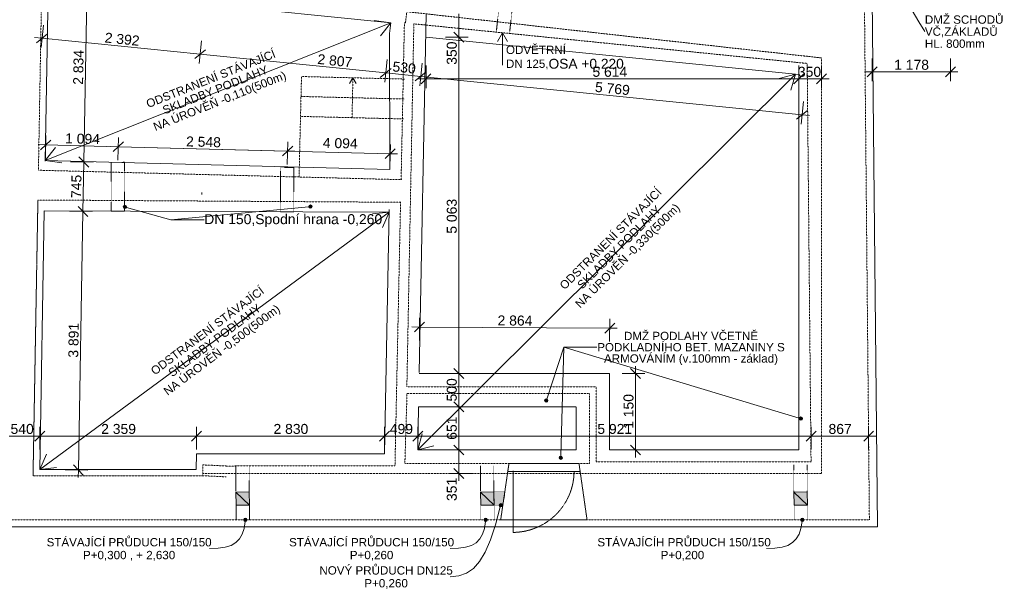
# Model space of a CAD drawing. Header units: millimetres. Extents: x -21760 to 4058, y -709 to 20030.
# Tile 2 of 5: x -13112 to 1709, y -709 to 7877. Entities that reach past the tile are written whole.
import ezdxf

# ---------------------------------------------------------------- set-up
doc = ezdxf.new("R2010")
doc.units = ezdxf.units.MM
doc.header["$MEASUREMENT"] = 0
for name, pattern in [('čárkovaná 3', [1.5, 1, -0.5]), ('Čárkovaná M', [4.5, 2.5, -2]), ('Čárkovaná S', [2.5, 1.5, -1])]:
    doc.linetypes.add(name, pattern=pattern)
for name, color, linetype in [('3._POHLED ZÁPADNÍ_2_0', 7, 'Continuous'), ('3._POHLED ZÁPADNÍ_2_2D prvky - obecné', 7, 'Continuous'), ('3._POHLED ZÁPADNÍ_2_Anotace - SP', 7, 'Continuous'), ('3._POHLED ZÁPADNÍ_2_Bourané_2D prvky - obecné', 7, 'Continuous'), ('3._POHLED ZÁPADNÍ_2_Bourané_Anotace - SP', 7, 'Continuous'), ('3._POHLED ZÁPADNÍ_2_Bourané_Konstrukce - nosné', 7, 'Continuous'), ('3._POHLED ZÁPADNÍ_2_Bourané_Kresby a obrázky', 7, 'Continuous'), ('3._POHLED ZÁPADNÍ_2_Bourané_Kóty - SP', 7, 'Continuous'), ('3._POHLED ZÁPADNÍ_2_Konstrukce - nosné', 7, 'Continuous'), ('3._POHLED ZÁPADNÍ_2_Kresby a obrázky', 7, 'Continuous'), ('3._POHLED ZÁPADNÍ_2_Kóty - SP', 7, 'Continuous'), ('3._POHLED ZÁPADNÍ_2_Situace - terén', 7, 'Continuous'), ('3._POHLED ZÁPADNÍ_2_Výplně – Řezové', 7, 'Continuous')]:
    doc.layers.add(name, color=color, linetype=linetype)
doc.styles.add('GENEROVANÝ_STYL_1', font='txt')
doc.styles.add('GENEROVANÝ_STYL_2', font='txt')

msp = doc.modelspace()

# ---------------------------------------------------------------- hatches: boundary and pattern name
at = {"layer": '3._POHLED ZÁPADNÍ_2_Bourané_2D prvky - obecné', "linetype": 'Continuous', "lineweight": 13, "true_color": 0xe4ad2c}
for points in [[(-1378, 1874), (-1376, 1865), (-1370, 1857), (-1362, 1851), (-1353, 1849), (-1343, 1851), (-1335, 1857), (-1330, 1865), (-1328, 1874), (-1330, 1884), (-1335, 1892), (-1343, 1898), (-1353, 1899), (-1362, 1898), (-1370, 1892), (-1376, 1884)], [(-4992, 1286), (-4990, 1276), (-4984, 1268), (-4976, 1262), (-4967, 1261), (-4957, 1262), (-4949, 1268), (-4943, 1276), (-4942, 1286), (-4943, 1295), (-4949, 1303), (-4957, 1309), (-4967, 1311), (-4976, 1309), (-4984, 1303), (-4990, 1295)]]:
    msp.add_hatch(color=42, dxfattribs=at).paths.add_polyline_path(points)
at = {"layer": '3._POHLED ZÁPADNÍ_2_Bourané_Anotace - SP', "linetype": 'Continuous', "lineweight": 13, "true_color": 0xe4ad2c}
for points in [[(-8760, 5065), (-8758, 5056), (-8753, 5048), (-8744, 5042), (-8735, 5040), (-8725, 5042), (-8717, 5048), (-8712, 5056), (-8710, 5065), (-8712, 5075), (-8717, 5083), (-8725, 5088), (-8735, 5090), (-8744, 5088), (-8753, 5083), (-8758, 5075)], [(-5212, 2145), (-5210, 2136), (-5204, 2128), (-5196, 2122), (-5187, 2120), (-5177, 2122), (-5169, 2128), (-5164, 2136), (-5162, 2145), (-5164, 2155), (-5169, 2163), (-5177, 2168), (-5187, 2170), (-5196, 2168), (-5204, 2163), (-5210, 2155)], [(-5897, 571), (-5895, 561), (-5890, 553), (-5882, 548), (-5872, 546), (-5863, 548), (-5854, 553), (-5849, 561), (-5847, 571), (-5849, 580), (-5854, 588), (-5863, 594), (-5872, 596), (-5882, 594), (-5890, 588), (-5895, 580)], [(-9741, 351), (-9739, 342), (-9733, 334), (-9725, 328), (-9716, 326), (-9706, 328), (-9698, 334), (-9692, 342), (-9691, 351), (-9692, 361), (-9698, 369), (-9706, 375), (-9716, 376), (-9725, 375), (-9733, 369), (-9739, 361)], [(-6121, 351), (-6119, 341), (-6114, 333), (-6106, 328), (-6096, 326), (-6086, 328), (-6078, 333), (-6073, 341), (-6071, 351), (-6073, 360), (-6078, 369), (-6086, 374), (-6096, 376), (-6106, 374), (-6114, 369), (-6119, 360)], [(-1358, 351), (-1356, 342), (-1350, 334), (-1342, 328), (-1333, 326), (-1323, 328), (-1315, 334), (-1310, 342), (-1308, 351), (-1310, 361), (-1315, 369), (-1323, 375), (-1333, 376), (-1342, 375), (-1350, 369), (-1356, 361)]]:
    msp.add_hatch(color=42, dxfattribs=at).paths.add_polyline_path(points)
at = {"layer": '3._POHLED ZÁPADNÍ_2_Bourané_Konstrukce - nosné', "linetype": 'Continuous', "lineweight": 13, "true_color": 0xe4ad2c}
msp.add_hatch(color=42, dxfattribs=at).paths.add_polyline_path([(-11552, 5060), (-11550, 5051), (-11545, 5043), (-11537, 5037), (-11527, 5035), (-11518, 5037), (-11510, 5043), (-11504, 5051), (-11502, 5060), (-11504, 5070), (-11510, 5078), (-11518, 5083), (-11527, 5085), (-11537, 5083), (-11545, 5078), (-11550, 5070)])
at = {"layer": '3._POHLED ZÁPADNÍ_2_Bourané_Konstrukce - nosné', "linetype": 'Continuous', "lineweight": 0, "true_color": 0xfdfdf1}
msp.add_hatch(color=7, dxfattribs=at).paths.add_polyline_path([(-5975, 771), (-5976, 771), (-5972, 571), (-5842, 571), (-5830, 632), (-5810, 771)])
at = {"layer": '3._POHLED ZÁPADNÍ_2_Výplně – Řezové', "linetype": 'Continuous', "lineweight": 0, "true_color": 0xd8ebd3}
for points in [[(-9655, 571), (-9659, 770), (-9857, 769)], [(-9655, 571), (-9857, 769), (-9855, 570)], [(-5972, 571), (-5976, 771), (-6175, 769)], [(-5972, 571), (-6175, 769), (-6172, 571)], [(-1255, 571), (-1259, 771), (-1457, 769)], [(-1255, 571), (-1457, 769), (-1455, 571)]]:
    msp.add_hatch(color=254, dxfattribs=at).paths.add_polyline_path(points)

# ---------------------------------------------------------------- linework, layer by layer
at = {"layer": '3._POHLED ZÁPADNÍ_2_2D prvky - obecné', "color": 7, "linetype": 'Continuous', "lineweight": 13}
for p, q in [((-281, 8396), (-201, 245)), ((-7527, 7830), (-10320, 8111)), ((-7098, 2568), (-6995, 7966)), ((-7541, 5625), (-7543, 7671)), ((-7620, 1345), (-7550, 5020)), ((-7121, 1402), (-7108, 2052)), ((-10450, 1345), (-7620, 1345)), ((-201, 245), (-20657, 244))]:
    msp.add_line(p, q, dxfattribs=at)
at = {"layer": '3._POHLED ZÁPADNÍ_2_2D prvky - obecné', "color": 8, "linetype": 'Čárkovaná M', "lineweight": 13}
for p, q in [((-7287, 7998), (-1042, 7302)), ((-1042, 1050), (-1042, 7302)), ((-7321, 6984), (-8870, 7022)), ((-7328, 6684), (-8878, 6722)), ((-7336, 6384), (-8885, 6422)), ((-10354, 1050), (-1042, 1050))]:
    msp.add_line(p, q, dxfattribs=at)
at = {"layer": '3._POHLED ZÁPADNÍ_2_2D prvky - obecné', "color": 142, "linetype": 'Continuous', "lineweight": 20, "true_color": 0x0080c0}
for p, q in [((-7543, 7671), (-7527, 7830)), ((-6367, 7552), (-6367, 7552)), ((-6467, 2552), (-6463, 2552))]:
    msp.add_line(p, q, dxfattribs=at)
at = {"layer": '3._POHLED ZÁPADNÍ_2_2D prvky - obecné', "color": 7, "linetype": 'Čárkovaná M', "lineweight": 13, "flags": 128}
for points in [[(-318, 17940), (-395, 8006), (-322, 352), (-15992, 350), (-15831, 9530), (-10971, 9072)], [(-10218, 8253), (-10215, 8432), (-12775, 8690), (-12830, 5612), (-7363, 5470)], [(-7371, 5470), (-7321, 7829), (-7304, 7828), (-7288, 7987)], [(-7284, 2353), (-7179, 7815)], [(-7284, 2353), (-7179, 7815)], [(-10354, 1178), (-10357, 1011), (-12911, 1011), (-12838, 5164)], [(-12911, 1011), (-12838, 5164)], [(-12911, 1011), (-12838, 5164)], [(-12838, 5164), (-7371, 5130)], [(-10002, 1161), (-7463, 1165), (-7379, 5130)], [(-7282, 2253), (-7314, 1201)], [(-7282, 2253), (-7314, 1201)], [(-10354, 1178), (-10357, 1011)], [(-10354, 1178), (-10002, 1161)], [(-10357, 1011), (-12911, 1011)], [(-10357, 1011), (-12911, 1011)], [(-10354, 1015), (-10002, 998)]]:
    msp.add_lwpolyline(points, dxfattribs=at)
at = {"layer": '3._POHLED ZÁPADNÍ_2_2D prvky - obecné', "color": 7, "linetype": 'Continuous', "lineweight": 13, "flags": 128}
for points in [[(-12727, 5746), (-12677, 8580), (-10316, 8342), (-10317, 8263)], [(-12727, 5746), (-12677, 8580)], [(-12727, 5746), (-12677, 8580)], [(-12727, 5746), (-12677, 8580)], [(-7541, 5625), (-12727, 5759)], [(-7359, 5620), (-7368, 5620)], [(-10370, 5277), (-10371, 5249)], [(-10450, 1345), (-10455, 1111), (-12809, 1111), (-12746, 5001)], [(-12743, 5001), (-7551, 4981)], [(-10455, 1111), (-12809, 1111)]]:
    msp.add_lwpolyline(points, dxfattribs=at)
at = {"layer": '3._POHLED ZÁPADNÍ_2_2D prvky - obecné', "color": 8, "linetype": 'Čárkovaná M', "lineweight": 13, "flags": 128}
msp.add_lwpolyline([(-8907, 5510), (-8870, 7022)], dxfattribs=at)
at = {"layer": '3._POHLED ZÁPADNÍ_2_Bourané_2D prvky - obecné', "color": 42, "linetype": 'Continuous', "lineweight": 13, "true_color": 0xe4ad2c}
for p, q in [((-6193, 7535), (-6996, 7616)), ((-1382, 7051), (-6193, 7535)), ((-1382, 1402), (-1382, 7051)), ((-4923, 2948), (-4966, 1311)), ((-4923, 2948), (-1377, 1882)), ((-7098, 2553), (-4234, 2551)), ((-4234, 1402), (-4234, 2551)), ((-7108, 2053), (-4739, 2051)), ((-4734, 1402), (-4734, 2051)), ((-7121, 1402), (-4734, 1402)), ((-4234, 1402), (-1382, 1402))]:
    msp.add_line(p, q, dxfattribs=at)
at = {"layer": '3._POHLED ZÁPADNÍ_2_Bourané_2D prvky - obecné', "color": 42, "linetype": 'Čárkovaná M', "lineweight": 13, "true_color": 0xe4ad2c, "flags": 128}
for points in [[(-7179, 7815), (-1258, 7219)], [(-1258, 7219), (-1200, 1222)], [(-4434, 2351), (-7284, 2353)], [(-4434, 2351), (-7284, 2353)], [(-4534, 2251), (-7282, 2253)], [(-4534, 2251), (-7282, 2253)], [(-4534, 1200), (-4534, 2251)], [(-4534, 1200), (-4534, 2251)], [(-4434, 1222), (-4434, 2351)], [(-4434, 1222), (-4434, 2351)], [(-7314, 1201), (-4534, 1200)], [(-1200, 1222), (-4434, 1222)]]:
    msp.add_lwpolyline(points, dxfattribs=at)
at = {"layer": '3._POHLED ZÁPADNÍ_2_Bourané_2D prvky - obecné', "color": 42, "linetype": 'Continuous', "lineweight": 13, "true_color": 0xe4ad2c}
for centre in [(-1353, 1874), (-4967, 1286)]:
    msp.add_circle(centre, 25, dxfattribs=at)
at = {"layer": '3._POHLED ZÁPADNÍ_2_Bourané_Anotace - SP', "color": 42, "linetype": 'Continuous', "lineweight": 13, "true_color": 0xe4ad2c}
for p, q in [((-8760, 5063), (-10835, 4865)), ((-10835, 4865), (-10335, 4865)), ((-5179, 2169), (-4923, 2948)), ((-4923, 2948), (-4423, 2948))]:
    msp.add_line(p, q, dxfattribs=at)
at = {"layer": '3._POHLED ZÁPADNÍ_2_Bourané_Anotace - SP', "color": 42, "linetype": 'Continuous', "lineweight": 13, "true_color": 0xe4ad2c, "flags": 128}
for points in [[(122, 8360), (420, 7843), (513, 7698)], [(-5878, 546), (-5951, 275), (-6025, 49), (-6104, -133), (-6189, -275), (-6282, -381), (-6386, -452), (-6502, -493), (-6633, -506)], [(-9718, 327), (-9735, 221), (-9764, 134), (-9805, 63), (-9860, 8), (-9931, -33), (-10020, -61), (-10126, -76), (-10253, -81)], [(-6098, 326), (-6116, 221), (-6144, 133), (-6185, 63), (-6241, 7), (-6312, -33), (-6400, -61), (-6506, -77), (-6633, -82)], [(-1335, 327), (-1352, 221), (-1381, 134), (-1422, 63), (-1478, 8), (-1549, -33), (-1637, -61), (-1743, -76), (-1870, -81)]]:
    msp.add_lwpolyline(points, dxfattribs=at)
at = {"layer": '3._POHLED ZÁPADNÍ_2_Bourané_Anotace - SP', "color": 42, "linetype": 'Continuous', "lineweight": 13, "true_color": 0xe4ad2c}
for centre in [(-8735, 5065), (-5187, 2145), (-5872, 571), (-9716, 351), (-6096, 351), (-1333, 351)]:
    msp.add_circle(centre, 25, dxfattribs=at)
at = {"layer": '3._POHLED ZÁPADNÍ_2_Bourané_Konstrukce - nosné', "color": 42, "linetype": 'Continuous', "lineweight": 13, "true_color": 0xe4ad2c}
for p, q in [((-7527, 7830), (-7775, 7866)), ((-7527, 7830), (-7682, 7634)), ((-5843, 7680), (-5918, 7551)), ((-5843, 7680), (-5768, 7551)), ((-1436, 7056), (-1678, 6992)), ((-1436, 7056), (-1502, 6815)), ((-12727, 5759), (-12572, 5955)), ((-12727, 5759), (-12480, 5723)), ((-7551, 4981), (-7800, 4954)), ((-7551, 4981), (-7652, 4752)), ((-7121, 1402), (-7055, 1643)), ((-12809, 1111), (-12709, 1340)), ((-7121, 1402), (-6879, 1466)), ((-12809, 1111), (-12560, 1138))]:
    msp.add_line(p, q, dxfattribs=at)
at = {"layer": '3._POHLED ZÁPADNÍ_2_Bourané_Konstrukce - nosné', "color": 42, "linetype": 'Continuous', "lineweight": 20, "true_color": 0xe4ad2c}
for p, q in [((-12727, 5759), (-7527, 7830)), ((-5843, 7680), (-5843, 7194)), ((-7121, 1402), (-1436, 7056)), ((-10835, 4865), (-11503, 5053)), ((-12809, 1111), (-7551, 4981))]:
    msp.add_line(p, q, dxfattribs=at)
at = {"layer": '3._POHLED ZÁPADNÍ_2_Bourané_Konstrukce - nosné', "color": 42, "linetype": 'Čárkovaná S', "lineweight": 20, "true_color": 0xe4ad2c}
for p, q in [((-11533, 5734), (-11733, 5734)), ((-11733, 5734), (-11733, 4998)), ((-11533, 4998), (-11533, 5734)), ((-8987, 5653), (-9187, 5653)), ((-9187, 5653), (-9187, 4987)), ((-8987, 4987), (-8987, 5653)), ((-11733, 4998), (-11533, 4998)), ((-9187, 4987), (-8987, 4987))]:
    msp.add_line(p, q, dxfattribs=at)
at = {"layer": '3._POHLED ZÁPADNÍ_2_Bourané_Konstrukce - nosné', "color": 42, "linetype": 'Continuous', "lineweight": 13, "true_color": 0xe4ad2c}
msp.add_circle((-11527, 5060), 25, dxfattribs=at)
at = {"layer": '3._POHLED ZÁPADNÍ_2_Bourané_Kresby a obrázky', "color": 42, "linetype": 'Čárkovaná S', "lineweight": 13, "true_color": 0xe4ad2c}
for p, q in [((-6172, 571), (-6172, 351)), ((-5972, 571), (-5972, 351))]:
    msp.add_line(p, q, dxfattribs=at)
at = {"layer": '3._POHLED ZÁPADNÍ_2_Bourané_Kóty - SP', "color": 42, "linetype": 'Continuous', "lineweight": 13, "true_color": 0xe4ad2c}
for p, q in [((-12097, 8569), (-12147, 5736)), ((-6501, 7616), (-6501, 7966)), ((-12756, 7797), (-12790, 7458)), ((-12776, 7598), (-12888, 7609)), ((-12694, 7665), (-12858, 7531)), ((-10396, 7358), (-12776, 7598)), ((-6360, 7616), (-6701, 7616)), ((-6576, 7691), (-6426, 7541)), ((-6501, 2552), (-6501, 7616)), ((-10478, 7291), (-10314, 7425)), ((-10376, 7557), (-10410, 7218)), ((-7603, 7077), (-10396, 7358)), ((-7583, 7276), (-7617, 6937)), ((-281, 6951), (-281, 7292)), ((897, 6951), (897, 7292)), ((-7685, 7010), (-7521, 7144)), ((-7056, 7223), (-7090, 6884)), ((-6996, 6845), (-6996, 7186)), ((-1382, 6845), (-1382, 7186)), ((-1042, 6845), (-1042, 7186)), ((-206, 7167), (-356, 7017)), ((822, 7017), (972, 7167)), ((-7076, 7024), (-7603, 7077)), ((-7158, 6957), (-6994, 7091)), ((-7109, 6986), (-6996, 6986)), ((-1336, 6446), (-7076, 7024)), ((-6921, 7061), (-7071, 6911)), ((-6996, 6986), (-1382, 6986)), ((-1307, 7061), (-1457, 6911)), ((-1382, 6986), (-1042, 6986)), ((-1117, 6911), (-967, 7061)), ((-1042, 6986), (-929, 6986)), ((-394, 7092), (-281, 7092)), ((-281, 7092), (897, 7092)), ((897, 7092), (1009, 7092)), ((-1316, 6645), (-1350, 6306)), ((-1418, 6379), (-1253, 6513)), ((-1224, 6435), (-1336, 6446)), ((-12726, 5794), (-12717, 6134)), ((-11633, 5766), (-11624, 6106)), ((-11633, 5766), (-11624, 6106)), ((-12833, 5997), (-12721, 5994)), ((-12644, 6067), (-12798, 5921)), ((-12721, 5994), (-11627, 5966)), ((-11740, 5968), (-11627, 5966)), ((-11550, 6039), (-11704, 5893)), ((-11550, 6039), (-11704, 5893)), ((-11627, 5966), (-7535, 5860)), ((-11627, 5966), (-9080, 5900)), ((-9157, 5827), (-9003, 5973)), ((-9085, 5700), (-9077, 6040)), ((-7612, 5787), (-7458, 5933)), ((-7540, 5660), (-7531, 6000)), ((-12073, 5659), (-12221, 5812)), ((-9080, 5900), (-8968, 5897)), ((-7535, 5860), (-7423, 5857)), ((-12347, 5739), (-12006, 5733)), ((-12147, 5736), (-12160, 4991)), ((-12086, 4915), (-12234, 5067)), ((-12360, 4995), (-12019, 4989)), ((-12160, 4991), (-12229, 1100)), ((-7019, 3327), (-7170, 3178)), ((-7096, 3052), (-7094, 3393)), ((-4306, 3161), (-4155, 3310)), ((-4232, 3036), (-4230, 3376)), ((-7207, 3253), (-7094, 3252)), ((-7094, 3252), (-4230, 3236)), ((-4230, 3236), (-4118, 3235)), ((-6360, 2552), (-6701, 2552)), ((-6576, 2627), (-6426, 2477)), ((-6501, 2052), (-6501, 2552)), ((-3701, 2551), (-4041, 2551)), ((-3766, 2476), (-3916, 2626)), ((-3841, 2551), (-3841, 2664)), ((-3841, 1402), (-3841, 2551)), ((-6576, 2127), (-6426, 1977)), ((-6360, 2052), (-6701, 2052)), ((-6501, 1402), (-6501, 2052)), ((-12734, 1687), (-12884, 1537)), ((-12809, 1412), (-12809, 1753)), ((-10375, 1687), (-10525, 1537)), ((-10450, 1412), (-10450, 1753)), ((-7545, 1687), (-7695, 1537)), ((-7620, 1412), (-7620, 1753)), ((-7046, 1687), (-7196, 1537)), ((-7121, 1412), (-7121, 1753)), ((-1125, 1687), (-1275, 1537)), ((-1200, 1412), (-1200, 1753)), ((-408, 1537), (-258, 1687)), ((-333, 1412), (-333, 1753)), ((-13349, 1612), (-12809, 1612)), ((-12809, 1612), (-10450, 1612)), ((-10450, 1612), (-7620, 1612)), ((-7620, 1612), (-7121, 1612)), ((-7121, 1612), (-1200, 1612)), ((-1200, 1612), (-333, 1612)), ((-333, 1612), (-220, 1612)), ((-6301, 1402), (-6641, 1402)), ((-6576, 1477), (-6426, 1327)), ((-6501, 1050), (-6501, 1402)), ((-3701, 1402), (-4041, 1402)), ((-3916, 1477), (-3766, 1327)), ((-3841, 1289), (-3841, 1402)), ((-12429, 1104), (-12088, 1098)), ((-12302, 1177), (-12155, 1024)), ((-12229, 1100), (-12231, 988)), ((-6301, 1050), (-6641, 1050)), ((-6576, 1125), (-6426, 975)), ((-6501, 938), (-6501, 1050))]:
    msp.add_line(p, q, dxfattribs=at)
at = {"layer": '3._POHLED ZÁPADNÍ_2_Konstrukce - nosné', "color": 7, "linetype": 'Čárkovaná S', "lineweight": 20}
for p, q in [((-5938, 7690), (-5881, 8216)), ((-5739, 7670), (-5682, 8194)), ((-9857, 755), (-9857, 1162)), ((-9657, 754), (-9657, 1162)), ((-6175, 755), (-6175, 1162)), ((-5975, 754), (-5975, 1162)), ((-1459, 771), (-1459, 1178)), ((-1259, 771), (-1259, 1178)), ((-5805, 771), (-5976, 771)), ((-5976, 771), (-5972, 571)), ((-5842, 571), (-5805, 771)), ((-5972, 571), (-5842, 571))]:
    msp.add_line(p, q, dxfattribs=at)
at = {"layer": '3._POHLED ZÁPADNÍ_2_Kresby a obrázky', "color": 8, "linetype": 'Continuous', "lineweight": 13}
for q in [(-8148, 6918), (-8048, 6915)]:
    msp.add_line((-8096, 7003), q, dxfattribs=at)
at = {"layer": '3._POHLED ZÁPADNÍ_2_Kresby a obrázky', "color": 8, "linetype": 'Čárkovaná M', "lineweight": 13}
msp.add_line((-8110, 6403), (-8096, 7003), dxfattribs=at)
at = {"layer": '3._POHLED ZÁPADNÍ_2_Kresby a obrázky', "color": 7, "linetype": 'čárkovaná 3', "lineweight": 13}
for p, q in [((-5747, 1201), (-5872, 351)), ((-5765, 1079), (-5747, 1201)), ((-4693, 1200), (-5747, 1201)), ((-5747, 1201), (-4693, 1200)), ((-4572, 351), (-4693, 1200)), ((-4693, 1200), (-4676, 1079)), ((-4676, 1079), (-5765, 1079)), ((-5684, 1086), (-5684, 162)), ((-5872, 351), (-4572, 351))]:
    msp.add_line(p, q, dxfattribs=at)
at = {"layer": '3._POHLED ZÁPADNÍ_2_Kresby a obrázky', "color": 7, "linetype": 'Čárkovaná S', "lineweight": 13}
for p, q in [((-9855, 570), (-9855, 351)), ((-9655, 570), (-9655, 351)), ((-1455, 571), (-1455, 351)), ((-1255, 571), (-1255, 351))]:
    msp.add_line(p, q, dxfattribs=at)
at = {"layer": '3._POHLED ZÁPADNÍ_2_Kresby a obrázky', "color": 7, "linetype": 'čárkovaná 3', "lineweight": 13}
msp.add_arc((-5692, 1087), 925, 270.5233, 359.4767, dxfattribs=at)
at = {"layer": '3._POHLED ZÁPADNÍ_2_Situace - terén', "color": 8, "linetype": 'Continuous', "lineweight": 20, "flags": 128}
for points in [[(-9655, 571), (-9659, 770), (-9857, 769)], [(-9655, 571), (-9855, 570), (-9857, 769)], [(-5972, 571), (-5976, 771), (-6175, 769)], [(-5972, 571), (-6172, 571), (-6175, 769)], [(-1255, 571), (-1259, 771), (-1457, 769)], [(-1255, 571), (-1455, 571), (-1457, 769)]]:
    msp.add_lwpolyline(points, close=True, dxfattribs=at)

# ---------------------------------------------------------------- texts
at = {"layer": '3._POHLED ZÁPADNÍ_2_0', "color": 42, "linetype": 'Continuous', "lineweight": 13, "true_color": 0xe4ad2c, "insert": (-5792, 7113), "char_height": 125, "attachment_point": 7, "line_spacing_factor": 0.947689, "style": 'GENEROVANÝ_STYL_1'}
msp.add_mtext('\\A1;{\\pql;\\fArial|b0|i0|c238|p38;ODVĚTRNÍ\\P\\pql;\\fArial|b0|i0|c238|p38;DN 125,\\fArial|b0|i0|c238|p38;\\H1.184325x;OSA\\fArial|b0|i0|c238|p38; +0,220\\fArial|b0|i0|c238|p38;\\H0.844363x; }', dxfattribs=at)
at = {"layer": '3._POHLED ZÁPADNÍ_2_0', "color": 42, "linetype": 'Continuous', "lineweight": 13, "true_color": 0xe4ad2c, "char_height": 125, "width": 2591.35, "attachment_point": 8, "line_spacing_factor": 0.865762, "style": 'GENEROVANÝ_STYL_1'}
for s, insert, rotation in [('\\A1;{\\pqc;\\fArial|b0|i0|c238|p38;ODSTRANENÍ STÁVAJÍCÍ SKLADBY PODLAHY \\P\\pqc;\\fArial|b0|i0|c238|p38;NA ÚROVĚŇ \\fArial|b0|i0|c238|p38;-\\fArial|b0|i0|c238|p38;0,\\fArial|b0|i0|c238|p38;11\\fArial|b0|i0|c238|p38;0(500m)}', (-10065, 6561), 21.7168), ('\\A1;{\\pqc;\\fArial|b0|i0|c238|p38;ODSTRANENÍ STÁVAJÍCÍ SKLADBY PODLAHY \\P\\pqc;\\fArial|b0|i0|c238|p38;NA ÚROVĚŇ -0,\\fArial|b0|i0|c238|p38;3\\fArial|b0|i0|c238|p38;30(500m)}', (-3893, 4255), 44.848), ('\\A1;{\\pqc;\\fArial|b0|i0|c238|p38;ODSTRANENÍ STÁVAJÍCÍ SKLADBY PODLAHY \\P\\pqc;\\fArial|b0|i0|c238|p38;NA ÚROVĚŇ -0,\\fArial|b0|i0|c238|p38;50\\fArial|b0|i0|c238|p38;0(500m)}', (-10010, 2828), 36.9489)]:
    msp.add_mtext(s, dxfattribs=dict(at, insert=insert, rotation=rotation))
at = {"layer": '3._POHLED ZÁPADNÍ_2_Anotace - SP', "color": 42, "linetype": 'Continuous', "lineweight": 13, "true_color": 0xe4ad2c, "char_height": 125, "style": 'GENEROVANÝ_STYL_1'}
for s, insert, attachment_point, line_spacing_factor in [('\\A1;{\\pql;\\fArial|b0|i0|c238|p38;DMŽ SCHODŮ\\P\\pql;\\fArial|b0|i0|c238|p38;VČ,ZÁKLADŮ\\P\\pql;\\fArial|b0|i0|c238|p38;HL. 800mm}', (513, 7697), 4, 0.870021), ('\\A1;{\\pqc;\\fArial|b0|i0|c238|p38;STÁVAJÍCÍ PRŮDUCH 150/150\\P\\pqc;\\fArial|b0|i0|c238|p38;P+0,300 , \\fArial|b0|i0|c238|p38;+ 2,630\\fArial|b0|i0|c238|p38; }', (-11465, -94), 5, 0.926482), ('\\A1;{\\pql;\\fArial|b0|i0|c238|p38;STÁVAJÍCÍ PRŮDUCH 150/150\\P\\pqc;\\fArial|b0|i0|c238|p38;P+0,260 }', (-9057, -94), 4, 0.926482), ('\\A1;{\\pql;\\fArial|b0|i0|c238|p38; STÁVAJÍCÍH PRŮDUCH 150/150\\P\\pqc;\\fArial|b0|i0|c238|p38;P+0,200 }', (-4465, -94), 4, 0.926482), ('\\A1;{\\pql;\\fArial|b0|i0|c238|p38;NOVÝ PRŮDUCH \\fArial|b0|i0|c238|p38;DN125\\P\\pqc;\\fArial|b0|i0|c238|p38;P+0,260 }', (-8601, -518), 4, 0.926482)]:
    msp.add_mtext(s, dxfattribs=dict(at, insert=insert, attachment_point=attachment_point, line_spacing_factor=line_spacing_factor))
at = {"layer": '3._POHLED ZÁPADNÍ_2_Anotace - SP', "color": 42, "linetype": 'Continuous', "lineweight": 13, "true_color": 0xe4ad2c, "insert": (-8995, 4853), "char_height": 150, "attachment_point": 5, "style": 'GENEROVANÝ_STYL_1'}
msp.add_mtext('\\A1;{\\pqc;\\fArial|b0|i0|c238|p38;DN 150,Spodní hrana -0,260 }', dxfattribs=at)
at = {"layer": '3._POHLED ZÁPADNÍ_2_Anotace - SP', "color": 42, "linetype": 'Continuous', "lineweight": 13, "true_color": 0xe4ad2c, "insert": (-3007, 2930), "char_height": 125, "width": 2831.63, "attachment_point": 5, "line_spacing_factor": 0.813124, "style": 'GENEROVANÝ_STYL_1'}
msp.add_mtext('\\A1;{\\pqc;\\fArial|b0|i0|c238|p38;DMŽ PODLAHY VČETNĚ PODKLADNÍHO BET. MAZANINY S ARMOVÁNÍM (\\fArial|b0|i0|c238|p38;v\\fArial|b0|i0|c238|p38;.100mm\\fArial|b0|i0|c238|p38; - základ\\fArial|b0|i0|c238|p38;)}', dxfattribs=at)
at = {"layer": '3._POHLED ZÁPADNÍ_2_Kóty - SP', "color": 42, "linetype": 'Continuous', "lineweight": 13, "true_color": 0xe4ad2c, "char_height": 150, "attachment_point": 7, "style": 'GENEROVANÝ_STYL_2'}
for s, insert, width, rotation in [('\\A1;{\\pql;\\fArial|b0|i0|c0|p38;2\xa0392}', (-11838, 7534), 512.91, 354.2514), ('\\A1;{\\pql;\\fArial|b0|i0|c0|p38;350}', (-6531, 7199), 341.49, 90), ('\\A1;{\\pql;\\fArial|b0|i0|c0|p38;2\xa0834}', (-12156, 6897), 512.91, 88.9912), ('\\A1;{\\pql;\\fArial|b0|i0|c0|p38;2\xa0807}', (-8636, 7211), 512.91, 354.2514), ('\\A1;{\\pql;\\fArial|b0|i0|c0|p38;530}', (-7506, 7098), 341.49, 354.2514), ('\\A1;{\\pql;\\fArial|b0|i0|c0|p38;5\xa0769}', (-4458, 6791), 512.91, 354.2514), ('\\A1;{\\pql;\\fArial|b0|i0|c0|p38;1\xa0094}', (-12430, 6016), 512.91, 358.5187), ('\\A1;{\\pql;\\fArial|b0|i0|c0|p38;2\xa0548}', (-10609, 5969), 512.91, 358.5187), ('\\A1;{\\pql;\\fArial|b0|i0|c0|p38;4\xa0094}', (-8551, 5949), 512.91, 358.5187), ('\\A1;{\\pql;\\fArial|b0|i0|c0|p38;745}', (-12186, 5193), 341.49, 88.9912), ('\\A1;{\\pql;\\fArial|b0|i0|c0|p38;5\xa0063}', (-6531, 4657), 512.91, 90), ('\\A1;{\\pql;\\fArial|b0|i0|c0|p38;2\xa0864}', (-5919, 3275), 512.91, 359.6687), ('\\A1;{\\pql;\\fArial|b0|i0|c0|p38;3\xa0891}', (-12229, 2790), 512.91, 88.9912), ('\\A1;{\\pql;\\fArial|b0|i0|c0|p38;500}', (-6531, 2132), 341.49, 90), ('\\A1;{\\pql;\\fArial|b0|i0|c0|p38;1\xa0150}', (-3871, 1720), 512.91, 90), ('\\A1;{\\pql;\\fArial|b0|i0|c0|p38;651}', (-6531, 1556), 341.49, 90), ('\\A1;{\\pql;\\fArial|b0|i0|c0|p38;351}', (-6531, 634), 341.49, 90)]:
    msp.add_mtext(s, dxfattribs=dict(at, insert=insert, width=width, rotation=rotation))
for s, insert, width in [('\\A1;{\\pql;\\fArial|b0|i0|c0|p38;1\xa0178}', (51, 7122), 512.91), ('\\A1;{\\pql;\\fArial|b0|i0|c0|p38;5\xa0614}', (-4491, 7016), 512.91), ('\\A1;{\\pql;\\fArial|b0|i0|c0|p38;350}', (-1398, 7016), 341.49), ('\\A1;{\\pql;\\fArial|b0|i0|c0|p38;540}', (-13250, 1642), 341.49), ('\\A1;{\\pql;\\fArial|b0|i0|c0|p38;2\xa0359}', (-11886, 1642), 512.91), ('\\A1;{\\pql;\\fArial|b0|i0|c0|p38;2\xa0830}', (-9292, 1642), 512.91), ('\\A1;{\\pql;\\fArial|b0|i0|c0|p38;499}', (-7541, 1642), 341.49), ('\\A1;{\\pql;\\fArial|b0|i0|c0|p38;5\xa0921}', (-4417, 1642), 512.91), ('\\A1;{\\pql;\\fArial|b0|i0|c0|p38;867}', (-937, 1642), 341.49)]:
    msp.add_mtext(s, dxfattribs=dict(at, insert=insert, width=width))

doc.saveas('drawing.dxf')
